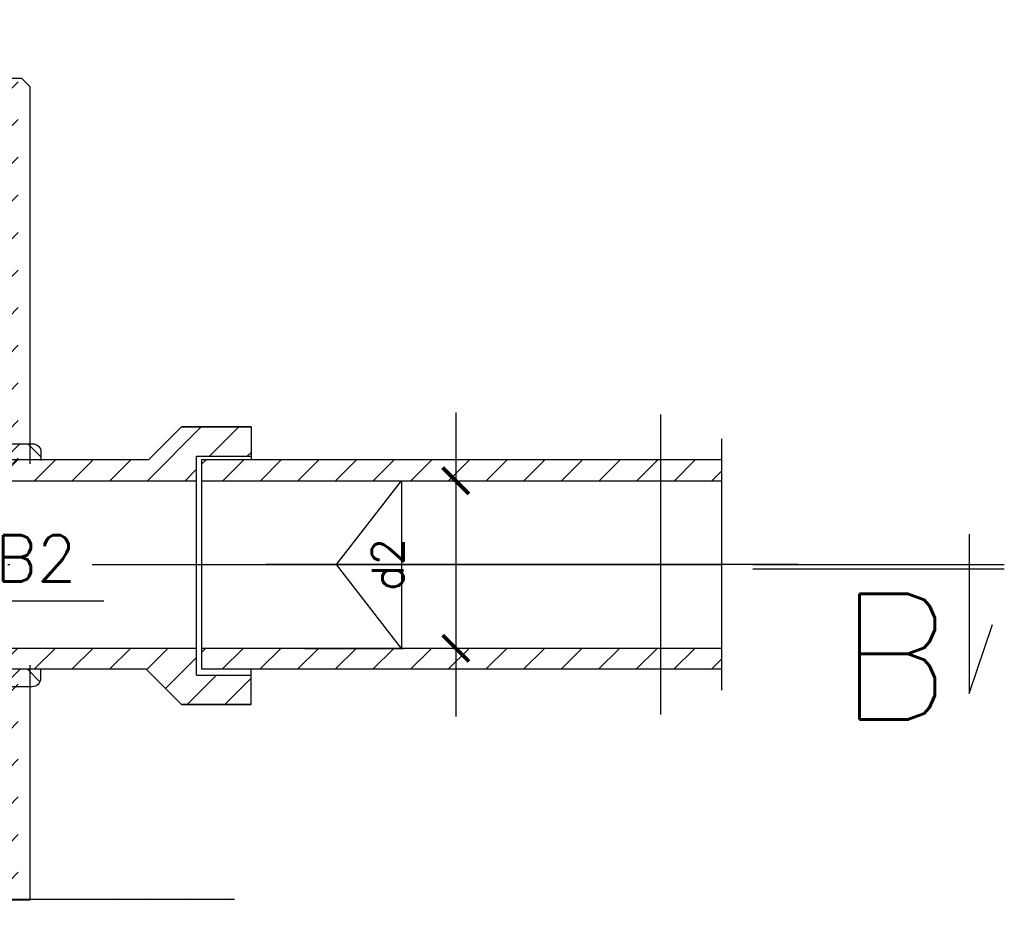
# Model space of a CAD drawing. Header units: millimetres. Extents: x -585 to 636, y -2124 to -85.
# Tile 12 of 19: x 405 to 452, y -875 to -833. Entities that reach past the tile are written whole.
import ezdxf

# ---------------------------------------------------------------- set-up
doc = ezdxf.new("R2010")
doc.units = ezdxf.units.MM
doc.header["$LTSCALE"] = 2
doc.linetypes.add('DASHDOT', pattern=[25.4, 12.7, -6.35, 0, -6.35])
for name, color, linetype in [('KRESKOWANIE', 7, 'Continuous'), ('MC-Osie', 151, 'DASHDOT'), ('MC-Rzędne', 151, 'Continuous'), ('OBRYS_20', 7, 'Continuous'), ('OBRYS_25', 1, 'Continuous'), ('OBRYS_35', 3, 'Continuous'), ('OBRYS_70', 6, 'Continuous'), ('OPIS_70', 6, 'Continuous'), ('OSIE2', 2, 'DASHDOT'), ('PRZEKRÓJ', 7, 'Continuous')]:
    doc.layers.add(name, color=color, linetype=linetype)
doc.styles.add('70', font='simplex.shx', dxfattribs={"height": 15})
doc.styles.add('OPI2', font='SIMPLEX.SHX')
doc.styles.add('wymiar', font='simplex.shx')
doc.dimstyles.new('WYMIARY1_25', dxfattribs={"dimscale": 2.5, "dimtxt": 0.6, "dimasz": 0.5, "dimexe": 1, "dimexo": 3, "dimgap": 1, "dimtad": 1, "dimtxsty": 'wymiar', "dimblk": 'ARCHTICK', "dimcen": 2, "dimdle": 1.3, "dimclrd": 256, "dimclre": 256, "dimaunit": 1, "dimadec": 0, "dimazin": 0, "dimtfac": 1, "dimtix": 1, "dimtmove": 2, "dimatfit": 3, "dimldrblk": 'ARCHTICK', "dimfxl": 1, "dimarcsym": 0})

# ---------------------------------------------------------------- blocks, each defined once
blk = doc.blocks.new('_ArchTick')
at = {"color": 0, "linetype": 'ByBlock', "const_width": 0.15}
blk.add_lwpolyline([(-0.5, -0.5), (0.5, 0.5)], dxfattribs=at)
blk = doc.blocks.new('*D44')
at = {"layer": 'Defpoints', "color": 0, "transparency": 16777216}
for p in [(425.65, -854.705), (425.375, -862.705), (425.65, -862.705)]:
    blk.add_point(p, dxfattribs=at)
at = {"layer": 'OBRYS_35', "lineweight": -2, "transparency": 16777216}
for p, q in [((425.375, -851.455), (425.375, -865.955)), ((418.15, -854.705), (422.875, -854.705)), ((418.15, -862.705), (422.875, -862.705))]:
    blk.add_line(p, q, dxfattribs=at)
at = {"layer": 'OBRYS_35', "lineweight": -2, "transparency": 16777216, "xscale": 1.25, "yscale": 1.25, "zscale": 1.25}
for p, rotation in [((425.375, -854.705), 90), ((425.375, -862.705), 270)]:
    blk.add_blockref('_ArchTick', p, dxfattribs=dict(at, rotation=rotation))
at = {"layer": 'OBRYS_35', "color": 0, "transparency": 16777216, "insert": (422.125, -858.705), "char_height": 1.5, "attachment_point": 5, "rotation": 90, "style": 'wymiar'}
blk.add_mtext('d2', dxfattribs=at)
blk = doc.blocks.new('A$C277626B3')
at = {"layer": 'MC-Rzędne'}
for p, q in [((0, 0), (0, 14.56)), ((5.66, 5.66), (-13.85, 5.66)), ((0, 0), (5.66, 5.66))]:
    blk.add_line(p, q, dxfattribs=at)

msp = doc.modelspace()

# ---------------------------------------------------------------- hatches: boundary and pattern name
at = {"layer": 'KRESKOWANIE'}
h = msp.add_hatch(dxfattribs=at)
h.set_pattern_fill('DASH', color=256, scale=0.4, angle=45, style=0)
h.set_pattern_definition([(45, (-4691.8044, 30.9233), (2e-16, 1.79605122), [1.27, -1.27])])
h.paths.add_polyline_path([(351.0694, -835.5049), (348.2694, -835.5049), (345.4694, -835.5049), (345.0694, -835.9049), (345.0694, -841.2598), (345.0694, -853.9049), (351.0694, -853.9049)])
h.paths.add_polyline_path([(351.0694, -833.1049), (350.6694, -832.7049), (349.6694, -832.7049, 0.4142136), (349.2694, -833.1049), (349.2694, -834.3449, 0.4142136), (348.8694, -834.7449), (348.8694, -835.1049), (351.0694, -835.1049)])
h.paths.add_polyline_path([(351.0694, -835.1049), (348.8694, -835.1049, -0.4142136), (348.4694, -835.5049), (351.0694, -835.5049)])
h.paths.add_polyline_path([(400.8694, -833.1049, 0.4142136), (400.4694, -832.7049), (399.4694, -832.7049), (399.0694, -833.1049), (399.0694, -835.1049), (401.2694, -835.1049), (401.2694, -834.7449, 0.4142136), (400.8694, -834.3449)])
h.paths.add_polyline_path([(401.2694, -835.1049), (399.0694, -835.1049), (399.0694, -835.5049), (401.6694, -835.5049, -0.4142136)])
h.paths.add_polyline_path([(405.0694, -841.2598), (405.0694, -835.9049), (404.6694, -835.5049), (401.6694, -835.5049), (399.0694, -835.5049), (399.0694, -853.9049), (405.0694, -853.9049)])
h.paths.add_polyline_path([(405.0694, -863.5049), (399.0694, -863.5049), (399.0694, -868.7049), (375.0694, -868.7049), (375.0694, -874.7049), (405.0694, -874.7049)])
h.paths.add_polyline_path([(375.0694, -868.7049), (371.0694, -868.7049), (351.0694, -868.7049), (351.0694, -866.622), (345.0694, -869.2893), (345.0694, -874.7049), (371.0694, -874.7049), (375.0694, -874.7049)])
h.paths.add_polyline_path([(351.0694, -863.5049), (345.0694, -863.5049), (345.0694, -869.2893), (351.0694, -866.622)])
h = msp.add_hatch(dxfattribs=at)
h.set_pattern_fill('DASH', color=256, scale=0.4, angle=135, style=0)
h.set_pattern_definition([(135, (-7994.6373, -5370.2172), (-1.79605122, 2e-16), [1.27, -1.27])])
h.paths.add_polyline_path([(375.0694, -874.6752), (371.0694, -874.6752), (345.0694, -874.6752), (335.327, -874.6752), (335.327, -880.6752), (345.0694, -880.6752), (375.0694, -880.6752)])
h.paths.add_polyline_path([(414.8118, -874.6752), (405.0694, -874.6752), (375.0694, -874.6752), (375.0694, -880.6752), (405.0694, -880.6752), (414.8118, -880.6752)])
at = {"layer": 'OBRYS_35'}
h = msp.add_hatch(dxfattribs=at)
h.set_pattern_fill('ANSI31', color=256, scale=0.4, angle=90, style=0)
h.set_pattern_definition([(45, (4741.995, -194.4986), (0.8980256, -0.8980256), [])])
h.paths.add_polyline_path([(399.0694, -853.7049), (410.7166, -853.7049), (412.2914, -852.1338), (415.6054, -852.1338), (415.6054, -853.5338), (413.0054, -853.5338), (413.0054, -854.7049), (399.0694, -854.7049)])
h.paths.add_polyline_path([(399.0694, -862.7049), (413.0054, -862.7049), (413.0054, -863.9868), (415.6054, -863.9868), (415.6054, -865.3868), (412.2914, -865.3868), (410.6056, -863.7049), (399.0694, -863.7049)])
h = msp.add_hatch(dxfattribs=at)
h.set_pattern_fill('ANSI37', color=256, scale=0.4, angle=180, style=0)
h.set_pattern_definition([(225, (-3904.8673, -194.4986), (0.8980256, -0.8980256), []), (315, (-3904.8673, -194.4986), (0.8980256, 0.8980256), [])])
h.paths.add_polyline_path([(405.1796, -852.9412), (399.0694, -852.9412), (399.0694, -853.7049), (405.5796, -853.7049), (405.5796, -853.3412, 0.4142136)])
h.paths.add_polyline_path([(405.5582, -864.1412), (405.5582, -863.7049), (399.0694, -863.7049), (399.0694, -864.5412), (405.1582, -864.5412, 0.4142136)])
h = msp.add_hatch(dxfattribs=at)
h.set_pattern_fill('ANSI31', color=256, scale=0.4, angle=90, style=0)
h.set_pattern_definition([(45, (4741.995, -194.4986), (0.8980256, -0.8980256), [])])
h.paths.add_polyline_path([(413.2416, -853.7049), (438.0583, -853.7049), (438.0583, -854.7049), (413.2416, -854.7049)])
h.paths.add_polyline_path([(413.2416, -862.7049), (438.0583, -862.7049), (438.0583, -863.7049), (413.2416, -863.7049)])

# ---------------------------------------------------------------- linework, layer by layer
at = {"layer": 'MC-Osie'}
msp.add_line((441.7163, -858.7049), (406.1961, -858.7049), dxfattribs=at)
at = {"layer": 'OBRYS_20'}
msp.add_line((405.0694, -874.6752), (414.8118, -874.6752), dxfattribs=at)
at = {"layer": 'OBRYS_25'}
for p, q in [((449.881, -857.2615), (449.881, -864.8624)), ((449.881, -864.8624), (450.9814, -861.5656))]:
    msp.add_line(p, q, dxfattribs=at)
at = {"layer": 'OBRYS_35'}
for p, q in [((404.6694, -835.5049), (401.6694, -835.5049)), ((404.6694, -835.5049), (405.0694, -835.9049)), ((405.0694, -841.2598), (405.0694, -835.9049)), ((405.0694, -853.9049), (405.0694, -841.2598)), ((435.143, -851.5526), (435.143, -865.8573)), ((412.2914, -852.1338), (410.7166, -853.7049)), ((412.2914, -852.1338), (415.6054, -852.1338)), ((415.6054, -852.1338), (412.2914, -852.1338)), ((415.6054, -852.1338), (415.6054, -853.5338)), ((438.0583, -852.7049), (438.0583, -864.7049)), ((410.7166, -853.7049), (399.0694, -853.7049)), ((413.0054, -853.5338), (415.6054, -853.5338)), ((413.0054, -854.7049), (413.0054, -853.5338)), ((413.2416, -853.7049), (413.2416, -854.7049)), ((438.0583, -853.7049), (413.2416, -853.7049)), ((415.6054, -853.5338), (415.6054, -853.7049)), ((399.0694, -854.7049), (413.0054, -854.7049)), ((413.0054, -862.7049), (413.0054, -854.7049)), ((413.2416, -854.7049), (438.0583, -854.7049)), ((413.2416, -854.7049), (413.2416, -862.7049)), ((419.6897, -858.7049), (422.7762, -854.7049)), ((422.7762, -854.7049), (422.7762, -862.7049)), ((408.0206, -858.7049), (438.0583, -858.7049)), ((422.7762, -862.7049), (419.6897, -858.7049)), ((413.0054, -862.7049), (399.0694, -862.7049)), ((413.0054, -863.9868), (413.0054, -862.7049)), ((413.2416, -862.7049), (413.2416, -863.7049)), ((438.0583, -862.7049), (413.2416, -862.7049)), ((405.0694, -874.7049), (405.0694, -863.5049)), ((410.6056, -863.7049), (399.0694, -863.7049)), ((412.2914, -865.3868), (410.6056, -863.7049)), ((413.0054, -863.9868), (415.6054, -863.9868)), ((438.0583, -863.7049), (413.2416, -863.7049)), ((415.6054, -863.9868), (415.6054, -863.7049)), ((415.6054, -865.3868), (415.6054, -863.9868)), ((412.2914, -865.3868), (415.6054, -865.3868)), ((415.6054, -865.3868), (412.3028, -865.3868)), ((371.0694, -874.6752), (405.0694, -874.6752)), ((371.0694, -874.7049), (405.0694, -874.7049))]:
    msp.add_line(p, q, dxfattribs=at)
for points in [[(399.0694, -852.9412), (405.1796, -852.9412, -0.4142136), (405.5796, -853.3412), (405.5796, -853.7412)], [(405.5582, -863.7049), (405.5582, -864.1412, -0.4142136), (405.1582, -864.5412), (399.0694, -864.5412)]]:
    msp.add_lwpolyline(points, format="xyb", dxfattribs=at)
at = {"layer": 'OBRYS_70'}
for p, q in [((439.5512, -858.7049), (451.5512, -858.7049)), ((439.5512, -858.9049), (451.5512, -858.9049))]:
    msp.add_line(p, q, dxfattribs=at)
at = {"layer": 'OSIE2'}
msp.add_line((314.9957, -858.7049), (435.143, -858.7049), dxfattribs=at)
msp.add_line((314.9957, -858.7049), (435.143, -858.7049), dxfattribs=at)
at = {"layer": 'PRZEKRÓJ'}
msp.add_line((404.6694, -835.5049), (405.0694, -835.9049), dxfattribs=at)

# ---------------------------------------------------------------- block references
at = {"layer": 'OBRYS_35', "xscale": -0.4, "yscale": 0.4, "zscale": 0.4}
msp.add_blockref('A$C277626B3', (403.034, -862.7049), dxfattribs=at)

# ---------------------------------------------------------------- texts
at = {"layer": 'OBRYS_35', "style": 'OPI2'}
msp.add_text('B2', height=2.2, dxfattribs=at).set_placement((403.4037, -859.5094))
at = {"layer": 'OPIS_70', "style": '70'}
msp.add_text('B', height=6, dxfattribs=at).set_placement((443.6104, -866.1057))

# ---------------------------------------------------------------- dimensions: what is measured, and where the dimension line sits
at = {"layer": 'OBRYS_35'}
dim = msp.add_aligned_dim(p1=(425.65, -854.7049), p2=(425.65, -862.7049), distance=-0.2746, text='d2', dimstyle='WYMIARY1_25', dxfattribs=at)
dim.commit()
dim.dimension.update_dxf_attribs({"geometry": '*D44', "text_midpoint": (422.1254, -858.7049)})

doc.saveas('drawing.dxf')
